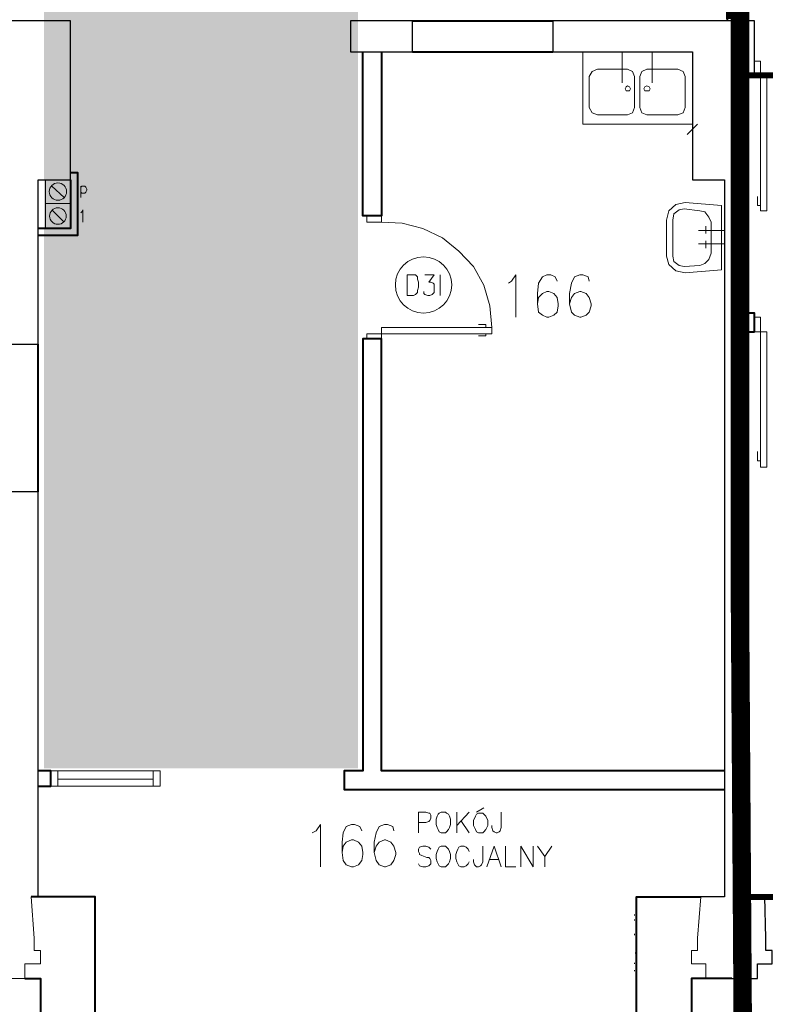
# Model space of a CAD drawing. Header units: millimetres. Extents: x 1 to 17496, y 1 to 30809.
# Tile 80 of 256: x 9136 to 9743, y 12189 to 12992. Entities that reach past the tile are written whole.
import ezdxf

# ---------------------------------------------------------------- set-up
doc = ezdxf.new("R2010")
doc.units = ezdxf.units.MM
for name, pattern in [('BORDER', [1.75, 0.5, -0.25, 0.5, -0.25, 0, -0.25]), ('CENTER', [2, 1.25, -0.25, 0.25, -0.25]), ('DASHDOT2', [0.5, 0.25, -0.125, 0, -0.125])]:
    doc.linetypes.add(name, pattern=pattern)
for name, color, linetype, lineweight in [('0_Przyz_granicze oddziałów', 6, 'CENTER', 40), ('0_Przyz_Sala chorych', 5, 'BORDER', 40), ('N_SSP_ewakuacja', 4, 'CENTER', 40)]:
    doc.layers.add(name, color=color, linetype=linetype, lineweight=lineweight)
doc.layers.add('PDF _Geometria', color=7, linetype='Continuous')

msp = doc.modelspace()

# ---------------------------------------------------------------- hatches: boundary and pattern name
at = {"layer": 'N_SSP_ewakuacja', "lineweight": 60, "transparency": 33554457}
h = msp.add_hatch(color=51, dxfattribs=at)
h.dxf.hatch_style = 1
h.paths.add_polyline_path([(5586.25, 13139.64), (5591.56, 13124.34), (5591.56, 12998.17), (9155.53, 12998.17), (9155.53, 12381.48), (9411.6, 12381.48), (9411.6, 13002.44), (13346.47, 13002.44), (13346.47, 12870.14), (13564.12, 12870.14), (13564.12, 13410.01), (13350.74, 13410.01), (13350.74, 13283.68), (6331.77, 13283.68), (6331.77, 13152.98), (6137.05, 13152.98), (6137.05, 13139.64)])

# ---------------------------------------------------------------- linework, layer by layer
at = {"layer": '0_Przyz_granicze oddziałów', "linetype": 'DASHDOT2', "lineweight": 53, "ltscale": 500, "const_width": 15}
msp.add_lwpolyline([(9529.83, 14051.76), (9529.83, 13304.3), (9719.03, 13304.3), (9719.03, 12999.83), (9722.79, 12999.83), (9722.79, 12514.96), (9730.23, 11393.84), (9730.23, 11393.84)], dxfattribs=at)
at = {"layer": '0_Przyz_Sala chorych', "ltscale": 500, "const_width": 5}
msp.add_lwpolyline([(9725.02, 12946.32), (9903.02, 12946.32), (9903.02, 12737.12), (9903, 12737.12), (10097.64, 12737.15), (10097.64, 12276.45), (9725, 12276.45)], close=True, dxfattribs=at)
at = {"layer": 'PDF _Geometria', "lineweight": 40}
for points in [[(9712.68, 12990.87), (9712.68, 13062.46), (9724.48, 13062.46), (9724.48, 12990.87)], [(9455.81, 12990.87), (9570.35, 12990.87)], [(9430.54, 12965.61), (9430.54, 12831.69), (9415.38, 12831.69), (9415.38, 12965.61)], [(9455.81, 12965.61), (9570.35, 12965.61)], [(9177.03, 12867.07), (9182.93, 12867.07), (9182.93, 12815.69), (9150.92, 12815.69)], [(9177.03, 12861.17), (9177.03, 12821.59), (9150.92, 12821.59)], [(9710.16, 12379.42), (9430.54, 12379.42), (9430.54, 12731.47), (9415.38, 12731.47), (9415.38, 12379.42), (9400.22, 12379.42), (9400.22, 12364.26), (9710.16, 12364.26)], [(9150.92, 12606.82), (9150.92, 12727.26)], [(9150.92, 12366.79), (9161.03, 12366.79), (9161.03, 12379.42), (9150.92, 12379.42)], [(9139.97, 12210.13), (9152.61, 12210.13), (9152.61, 12165.49), (9164.4, 12165.49), (9164.4, 12153.7), (9175.35, 12153.7), (9175.35, 12158.76), (9185.45, 12158.76), (9197.24, 12161.28), (9197.24, 12276.67), (9145.03, 12276.67)], [(9716.05, 12210.13), (9683.21, 12210.13), (9683.21, 12165.49), (9671.42, 12165.49), (9671.42, 12153.7), (9660.47, 12153.7), (9660.47, 12158.76), (9650.36, 12158.76), (9638.57, 12161.28), (9638.57, 12276.67), (9690.79, 12276.67)]]:
    msp.add_lwpolyline(points, dxfattribs=at)
at = {"layer": 'PDF _Geometria', "lineweight": 25}
for points in [[(8827.51, 12946.24), (9091.96, 12946.24), (9091.96, 12727.26), (9150.92, 12727.26), (9150.92, 12861.17), (9177.03, 12861.17), (9177.03, 12990.87), (8827.51, 12990.87)], [(9455.81, 12965.61), (9455.81, 12990.87), (9405.27, 12990.87), (9405.27, 12965.61)]]:
    msp.add_lwpolyline(points, close=True, dxfattribs=at)
at = {"layer": 'PDF _Geometria', "lineweight": 18}
for points in [[(9418.75, 12990.87), (9441.49, 12990.87)], [(9453.28, 12990.87), (9476.02, 12990.87)], [(9486.97, 12990.87), (9509.71, 12990.87)], [(9521.5, 12990.87), (9544.24, 12990.87)], [(9555.19, 12990.87), (9577.93, 12990.87)], [(9589.72, 12990.87), (9612.46, 12990.87)], [(9623.41, 12990.87), (9646.15, 12990.87)], [(9657.94, 12990.87), (9684.05, 12990.87)], [(9508.87, 12965.61), (9491.18, 12965.61)], [(9626.78, 12965.61), (9626.78, 12940.34)], [(9651.2, 12965.61), (9651.2, 12940.34)], [(9684.05, 12893.18), (9684.05, 12911.71)], [(9679.84, 12898.23), (9688.26, 12906.65)], [(9171.98, 12846.85), (9161.87, 12856.12)], [(9185.45, 12856.12), (9185.45, 12846.85)], [(9185.45, 12855.28), (9186.29, 12856.12), (9188.82, 12856.12), (9189.66, 12855.28), (9190.51, 12853.59), (9190.51, 12852.75), (9189.66, 12851.07), (9188.82, 12850.22), (9186.29, 12850.22), (9185.45, 12851.07)], [(9739.64, 12840.12), (9737.11, 12840.12), (9737.11, 12847.7)], [(9171.98, 12826.64), (9161.87, 12836.75)], [(9185.45, 12834.22), (9186.29, 12835.06), (9187.14, 12836.75), (9187.14, 12826.64)], [(9430.54, 12826.64), (9447.38, 12825.8), (9464.23, 12821.59), (9480.23, 12814.01), (9493.71, 12803.06), (9505.5, 12790.42), (9513.92, 12775.26), (9518.97, 12758.42), (9520.66, 12740.73)], [(9710.16, 12819.9), (9689.1, 12819.9)], [(9695, 12823.27), (9695, 12817.38)], [(9695, 12805.58), (9695, 12811.48)], [(9710.16, 12808.95), (9689.1, 12808.95)], [(9724.48, 12792.11), (9724.48, 12809.8)], [(9465.91, 12783.69), (9473.49, 12783.69), (9469.28, 12777.79), (9470.97, 12777.79), (9472.65, 12776.95), (9473.49, 12776.11), (9473.49, 12769.37), (9471.81, 12767.68), (9470.12, 12766.84), (9468.44, 12766.84), (9465.91, 12767.68), (9465.07, 12768.53), (9465.07, 12770.21)], [(9478.55, 12783.69), (9478.55, 12766.84)], [(9534.13, 12776.95), (9536.66, 12778.63), (9540.03, 12783.69), (9540.03, 12749.16)], [(9573.72, 12778.63), (9572.03, 12782), (9568.66, 12783.69), (9565.29, 12783.69), (9561.93, 12782), (9558.56, 12776.95), (9557.71, 12768.53), (9557.71, 12760.1), (9558.56, 12753.37), (9561.93, 12750.84), (9565.29, 12749.16), (9566.98, 12749.16), (9571.19, 12750.84), (9573.72, 12753.37), (9574.56, 12758.42), (9574.56, 12760.1), (9573.72, 12765.16), (9571.19, 12768.53), (9566.98, 12770.21), (9565.29, 12770.21), (9561.93, 12768.53), (9558.56, 12765.16), (9557.71, 12760.1)], [(9599.83, 12778.63), (9598.98, 12782), (9594.77, 12783.69), (9592.25, 12783.69), (9588.03, 12782), (9585.51, 12776.95), (9583.82, 12768.53), (9583.82, 12760.1), (9585.51, 12753.37), (9588.03, 12750.84), (9592.25, 12749.16), (9593.09, 12749.16), (9597.3, 12750.84), (9599.83, 12753.37), (9601.51, 12758.42), (9601.51, 12760.1), (9599.83, 12765.16), (9597.3, 12768.53), (9593.09, 12770.21), (9592.25, 12770.21), (9588.03, 12768.53), (9585.51, 12765.16), (9583.82, 12760.1)], [(9515.6, 12740.73), (9515.6, 12743.26), (9509.71, 12743.26)], [(9515.6, 12735.68), (9515.6, 12734), (9509.71, 12734)], [(9739.64, 12632.09), (9737.11, 12632.09), (9737.11, 12639.67)], [(9724.48, 12589.98), (9724.48, 12572.29)], [(9724.48, 12543.65), (9724.48, 12562.18)], [(9415.38, 12473.75), (9415.38, 12491.44)], [(9710.16, 12411.42), (9710.16, 12429.11)], [(9161.03, 12366.79), (9250.3, 12366.79), (9250.3, 12379.42), (9161.03, 12379.42)], [(9166.92, 12379.42), (9166.92, 12366.79)], [(9244.41, 12379.42), (9244.41, 12366.79)], [(9166.92, 12372.68), (9244.41, 12372.68)], [(9460.86, 12328.89), (9460.86, 12345.73), (9466.75, 12345.73), (9469.28, 12344.89), (9470.12, 12344.89), (9470.97, 12343.2), (9470.97, 12340.68), (9470.12, 12338.99), (9469.28, 12338.15), (9466.75, 12337.31), (9460.86, 12337.31)], [(9492.02, 12345.73), (9492.02, 12328.89)], [(9502.13, 12345.73), (9492.02, 12334.78)], [(9508.02, 12345.73), (9513.92, 12349.1)], [(9528.24, 12345.73), (9528.24, 12333.1), (9527.39, 12330.57), (9526.55, 12329.73), (9524.87, 12328.89), (9524.03, 12328.89), (9522.34, 12329.73), (9521.5, 12330.57), (9520.66, 12333.1), (9520.66, 12334.78)], [(9724.48, 12348.26), (9724.48, 12329.73)], [(9495.39, 12338.99), (9502.13, 12328.89)], [(9374.11, 12328.89), (9377.48, 12330.57), (9380.85, 12335.62), (9380.85, 12301.09)], [(9414.54, 12330.57), (9412.85, 12333.94), (9408.64, 12335.62), (9406.11, 12335.62), (9401.9, 12333.94), (9399.38, 12328.89), (9398.53, 12321.31), (9398.53, 12312.88), (9399.38, 12306.15), (9401.9, 12302.78), (9406.11, 12301.09), (9407.8, 12301.09), (9412.01, 12302.78), (9414.54, 12306.15), (9415.38, 12311.2), (9415.38, 12312.88), (9414.54, 12317.94), (9412.01, 12321.31), (9407.8, 12322.99), (9406.11, 12322.99), (9401.9, 12321.31), (9399.38, 12317.94), (9398.53, 12312.88)], [(9440.65, 12330.57), (9439.8, 12333.94), (9435.59, 12335.62), (9433.07, 12335.62), (9428.85, 12333.94), (9426.33, 12328.89), (9424.64, 12321.31), (9424.64, 12312.88), (9426.33, 12306.15), (9428.85, 12302.78), (9433.07, 12301.09), (9433.91, 12301.09), (9438.12, 12302.78), (9440.65, 12306.15), (9442.33, 12311.2), (9442.33, 12312.88), (9440.65, 12317.94), (9438.12, 12321.31), (9433.91, 12322.99), (9433.07, 12322.99), (9428.85, 12321.31), (9426.33, 12317.94), (9424.64, 12312.88)], [(9470.97, 12315.41), (9469.28, 12317.09), (9466.75, 12317.94), (9464.23, 12317.94), (9461.7, 12317.09), (9460.86, 12315.41), (9460.86, 12313.73), (9461.7, 12312.04), (9461.7, 12311.2), (9463.39, 12310.36), (9467.6, 12308.67), (9469.28, 12308.67), (9470.12, 12307.83), (9470.97, 12306.15), (9470.97, 12303.62), (9469.28, 12301.93), (9466.75, 12301.09), (9464.23, 12301.09), (9461.7, 12301.93), (9460.86, 12303.62)], [(9502.13, 12313.73), (9501.29, 12315.41), (9499.6, 12317.09), (9497.92, 12317.94), (9495.39, 12317.94), (9493.71, 12317.09), (9492.86, 12315.41), (9492.02, 12313.73), (9491.18, 12311.2), (9491.18, 12307.83), (9492.02, 12305.3), (9492.86, 12303.62), (9493.71, 12301.93), (9495.39, 12301.09), (9497.92, 12301.09), (9499.6, 12301.93), (9501.29, 12303.62), (9502.13, 12305.3)], [(9513.08, 12317.94), (9513.08, 12305.3), (9512.23, 12302.78), (9511.39, 12301.93), (9509.71, 12301.09), (9508.02, 12301.09), (9507.18, 12301.93), (9506.34, 12302.78), (9505.5, 12305.3), (9505.5, 12306.99)], [(9516.45, 12301.09), (9522.34, 12317.94), (9528.24, 12301.09)], [(9531.61, 12317.94), (9531.61, 12301.09), (9540.03, 12301.09)], [(9544.24, 12301.09), (9544.24, 12317.94), (9554.35, 12301.09), (9554.35, 12317.94)], [(9557.71, 12317.94), (9563.61, 12309.51), (9563.61, 12301.09)], [(9569.51, 12317.94), (9563.61, 12309.51)], [(9518.97, 12306.99), (9525.71, 12306.99)], [(9118.92, 12210.13), (9139.97, 12210.13), (9139.97, 12221.92), (9152.61, 12221.92), (9152.61, 12232.87), (9147.55, 12232.87), (9147.55, 12242.98), (9145.03, 12276.67)], [(9716.9, 12210.13), (9695, 12210.13), (9695, 12221.92), (9683.21, 12221.92), (9683.21, 12232.87), (9688.26, 12232.87), (9688.26, 12242.98), (9690.79, 12276.67)], [(9197.24, 12269.93), (9197.24, 12270.77)], [(9636.88, 12261.51), (9636.88, 12262.35)], [(9636.88, 12257.3), (9636.88, 12258.14)], [(9636.88, 12245.51), (9636.88, 12246.35)], [(9637.73, 12230.35), (9637.73, 12231.19)], [(9636.88, 12221.92), (9636.88, 12222.77)], [(9636.88, 12216.03), (9636.88, 12216.87)], [(9638.57, 12215.19), (9638.57, 12216.03)]]:
    msp.add_lwpolyline(points, dxfattribs=at)
at = {"layer": 'PDF _Geometria', "lineweight": 25}
for points in [[(9743, 12276.67), (9724.48, 12276.67), (9724.48, 12946.24), (9734.58, 12946.24), (9734.58, 12990.87), (9570.35, 12990.87), (9570.35, 12965.61), (9684.05, 12965.61), (9684.05, 12861.17), (9710.16, 12861.17), (9710.16, 12276.67), (9690.79, 12276.67)], [(9150.92, 12276.67), (9150.92, 12606.82), (9091.96, 12606.82), (9091.96, 12276.67)], [(9716.05, 12210.13), (9737.11, 12210.13), (9737.11, 12221.92), (9748.9, 12221.92), (9748.9, 12232.87), (9743.85, 12232.87), (9743.85, 12242.98), (9743, 12276.67), (9887.87, 12276.67)]]:
    msp.add_lwpolyline(points, dxfattribs=at)
at = {"layer": 'PDF _Geometria', "lineweight": 18}
for points in [[(9684.05, 12906.65), (9684.05, 12965.61), (9594.77, 12965.61), (9594.77, 12906.65)], [(9744.69, 12835.9), (9744.69, 12946.24), (9734.58, 12946.24), (9734.58, 12958.03), (9739.64, 12958.03), (9739.64, 12835.9)], [(9599.83, 12945.39), (9599.83, 12920.13), (9602.35, 12915.92), (9606.56, 12914.23), (9630.99, 12914.23), (9635.2, 12915.92), (9636.88, 12920.13), (9636.88, 12945.39), (9635.2, 12949.61), (9630.99, 12951.29), (9606.56, 12951.29), (9602.35, 12949.61)], [(9678.15, 12945.39), (9676.47, 12949.61), (9672.26, 12951.29), (9646.99, 12951.29), (9642.78, 12949.61), (9641.1, 12945.39), (9641.1, 12920.13), (9642.78, 12915.92), (9646.99, 12914.23), (9672.26, 12914.23), (9676.47, 12915.92), (9678.15, 12920.13)], [(9633.51, 12935.29), (9632.67, 12936.97), (9630.99, 12937.81), (9630.15, 12936.97), (9629.3, 12935.29), (9630.15, 12933.6), (9632.67, 12933.6)], [(9649.52, 12935.29), (9648.68, 12936.97), (9646.99, 12937.81), (9645.31, 12936.97), (9644.46, 12935.29), (9645.31, 12933.6), (9648.68, 12933.6)], [(9177.03, 12841.8), (9177.03, 12861.17), (9156.82, 12861.17), (9156.82, 12841.8)], [(9177.03, 12821.59), (9177.03, 12841.8), (9156.82, 12841.8), (9156.82, 12821.59)], [(9707.63, 12787.9), (9678.15, 12785.37), (9670.57, 12787.06), (9664.68, 12792.11), (9662.99, 12798.85), (9662.99, 12828.32), (9664.68, 12835.9), (9670.57, 12840.96), (9678.15, 12842.64), (9707.63, 12840.12)], [(9699.21, 12801.37), (9699.21, 12826.64), (9697.52, 12830.85), (9694.16, 12835.06), (9689.94, 12835.9), (9677.31, 12837.59), (9673.1, 12836.75), (9668.89, 12833.38), (9668.05, 12828.32), (9668.05, 12798.85), (9668.89, 12794.64), (9673.1, 12791.27), (9677.31, 12790.42), (9689.94, 12791.27), (9694.16, 12792.95), (9697.52, 12796.32)], [(9430.54, 12826.64), (9430.54, 12831.69), (9418.75, 12831.69), (9418.75, 12826.64)], [(9451.59, 12766.84), (9451.59, 12783.69), (9458.33, 12783.69), (9460.02, 12782), (9460.02, 12780.32), (9460.86, 12777.79), (9460.86, 12773.58), (9460.02, 12771.05), (9460.02, 12769.37), (9458.33, 12767.68), (9456.65, 12766.84)], [(9744.69, 12627.03), (9744.69, 12737.36), (9734.58, 12737.36), (9734.58, 12749.16), (9739.64, 12749.16), (9739.64, 12627.03)], [(9520.66, 12740.73), (9430.54, 12740.73), (9430.54, 12731.47), (9418.75, 12731.47), (9418.75, 12735.68), (9520.66, 12735.68)], [(9415.38, 12429.11), (9415.38, 12411.42)], [(9430.54, 12411.42), (9430.54, 12429.11)], [(9479.39, 12345.73), (9477.7, 12344.89), (9476.86, 12344.05), (9476.02, 12342.36), (9475.18, 12339.84), (9475.18, 12335.62), (9476.02, 12333.1), (9476.86, 12331.41), (9477.7, 12329.73), (9479.39, 12328.89), (9482.76, 12328.89), (9483.6, 12329.73), (9485.28, 12331.41), (9486.13, 12333.1), (9486.97, 12335.62), (9486.97, 12339.84), (9486.13, 12342.36), (9485.28, 12344.05), (9483.6, 12344.89), (9482.76, 12345.73)], [(9509.71, 12344.89), (9508.02, 12344.05), (9507.18, 12342.36), (9505.5, 12338.99), (9505.5, 12334.78), (9507.18, 12331.41), (9508.02, 12329.73), (9509.71, 12328.89), (9513.08, 12328.89), (9513.92, 12329.73), (9515.6, 12331.41), (9517.29, 12334.78), (9517.29, 12338.99), (9515.6, 12342.36), (9513.92, 12344.05), (9513.08, 12344.89)], [(9479.39, 12317.94), (9477.7, 12317.09), (9476.86, 12315.41), (9476.02, 12313.73), (9475.18, 12311.2), (9475.18, 12307.83), (9476.02, 12305.3), (9476.86, 12303.62), (9477.7, 12301.93), (9479.39, 12301.09), (9482.76, 12301.09), (9483.6, 12301.93), (9485.28, 12303.62), (9486.13, 12305.3), (9486.97, 12307.83), (9486.97, 12311.2), (9486.13, 12313.73), (9485.28, 12315.41), (9483.6, 12317.09), (9482.76, 12317.94)]]:
    msp.add_lwpolyline(points, close=True, dxfattribs=at)
at = {"layer": 'PDF _Geometria', "lineweight": 40}
msp.add_lwpolyline([(9734.58, 12737.36), (9734.58, 12752.52), (9724.48, 12752.52), (9724.48, 12737.36)], close=True, dxfattribs=at)
at = {"layer": 'PDF _Geometria', "lineweight": 18}
for centre, radius in [((9166.92, 12851.58), 7.06), ((9166.92, 12831.66), 6.77), ((9464.87, 12775.47), 22.95)]:
    msp.add_circle(centre, radius, dxfattribs=at)

doc.saveas('drawing.dxf')
